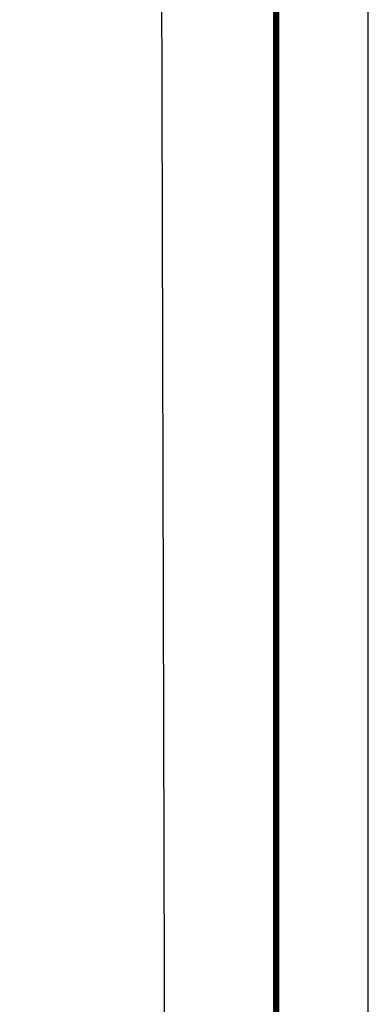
# Model space of a CAD drawing. Extents: x 0 to 1135, y 0 to 594.
# Tile 130 of 153: x 1116 to 1135, y 170 to 224. Entities that reach past the tile are written whole.
import ezdxf

# ---------------------------------------------------------------- set-up
doc = ezdxf.new("R2010")
doc.units = 0
doc.header["$LTSCALE"] = 2
doc.header["$MEASUREMENT"] = 0
doc.linetypes.add('AUSGEZOGEN', pattern=[0])
doc.layers.add('LEGENDE', color=7, linetype='AUSGEZOGEN')
doc.layers.add('RAHMEN', color=250, linetype='AUSGEZOGEN')

msp = doc.modelspace()

# ---------------------------------------------------------------- linework, layer by layer
at = {"layer": 'LEGENDE'}
msp.add_lwpolyline([(1030.055, 117.194), (1124.066, 117.435), (1123.629, 287.584), (1029.618, 287.342)], close=True, dxfattribs=at)
msp.add_lwpolyline([(1030.055, 117.194), (1124.066, 117.435), (1123.629, 287.584), (1029.618, 287.342)], close=True, dxfattribs=at)
at = {"layer": 'RAHMEN'}
msp.add_line((1135, 0), (1135, 594), dxfattribs=at)
msp.add_line((1135, 0), (1135, 594), dxfattribs=at)
at = {"layer": 'RAHMEN', "const_width": 0.35}
msp.add_lwpolyline([(25, 5), (1130, 5), (1130, 589), (25, 589), (25, 5)], dxfattribs=at)
msp.add_lwpolyline([(25, 5), (1130, 5), (1130, 589), (25, 589), (25, 5)], dxfattribs=at)

doc.saveas('drawing.dxf')
